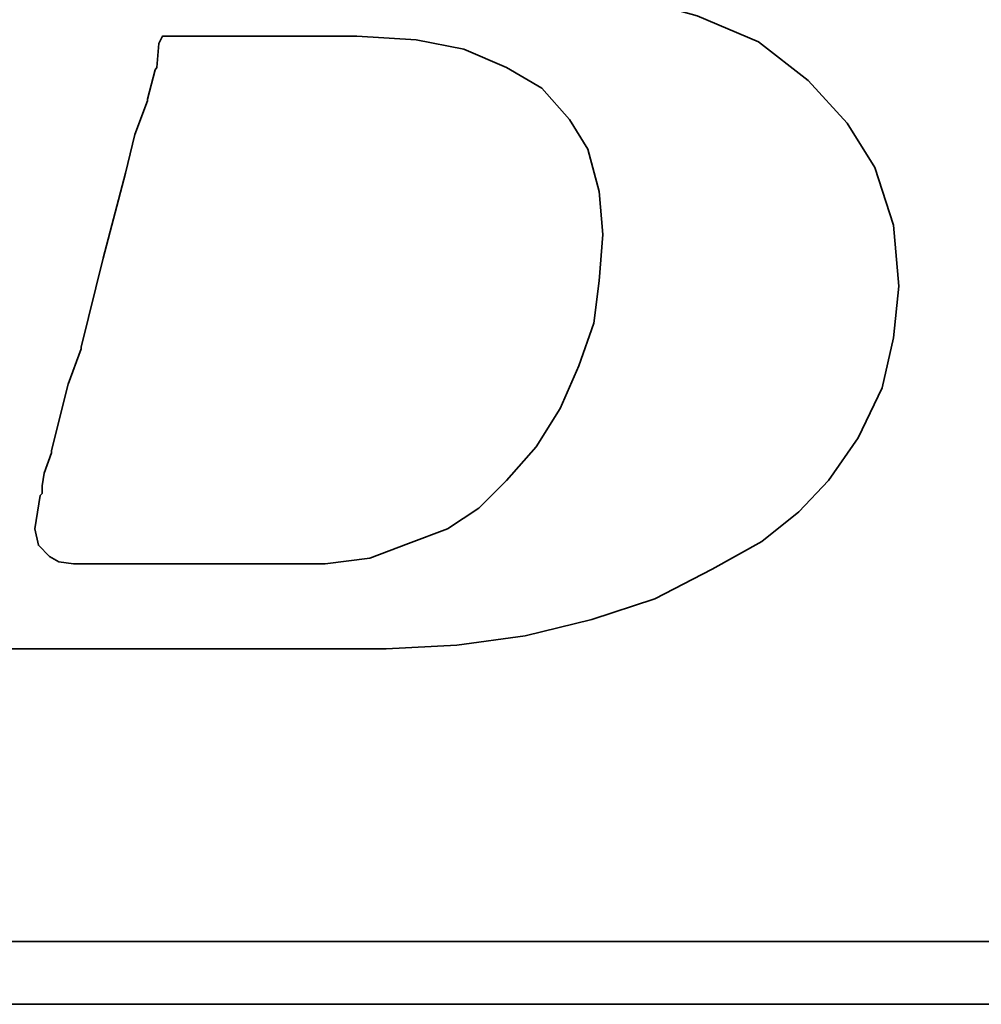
# Model space of a CAD drawing. Header units: inches. Extents: x 1 to 2718, y -666 to 274.
# Tile 26 of 50: x 242.17 to 245.12, y 192.17 to 195.19. Entities that reach past the tile are written whole.
import ezdxf

# ---------------------------------------------------------------- set-up
doc = ezdxf.new("R2010")
doc.units = ezdxf.units.IN
doc.header["$LTSCALE"] = 0.25
doc.layers.add('DIM', color=4, linetype='Continuous')
doc.layers.add('layer 1', color=7, linetype='Continuous')

# ---------------------------------------------------------------- blocks, each defined once
blk = doc.blocks.new('TBI MOTION logo(完整正式版)')
at = {"layer": 'layer 1', "color": 22, "lineweight": 35}
for points, knots in [([(-64.65375, -6.86375), (-64.65375, -6.86375), (-64.84375, -7.29625), (-64.84375, -7.29625), (-64.84375, -7.29625), (-64.84375, -7.29625), (-64.86875, -7.34375), (-64.86875, -7.34375), (-64.86875, -7.34375), (-64.86875, -7.34375), (-64.86875, -7.36875), (-64.86875, -7.36875), (-64.86875, -7.36875), (-64.86875, -7.36875), (-65.15375, -7.65375), (-65.15375, -7.65375), (-65.15375, -7.65375), (-65.15375, -7.65375), (-65.17875, -7.65375), (-65.17875, -7.65375), (-65.17875, -7.65375), (-65.17875, -7.65375), (-65.20375, -7.67875), (-65.20375, -7.67875), (-65.20375, -7.67875), (-65.20375, -7.67875), (-65.58875, -7.87125), (-65.58875, -7.87125), (-65.58875, -7.87125), (-65.58875, -7.87125), (-65.63375, -7.87125), (-65.63375, -7.87125), (-65.63375, -7.87125), (-65.63375, -7.87125), (-65.65875, -7.89375), (-65.65875, -7.89375), (-65.65875, -7.89375), (-65.65875, -7.89375), (-66.09375, -7.94375), (-66.09375, -7.94375), (-66.09375, -7.94375), (-66.09375, -7.94375), (-66.11375, -7.94375), (-66.11375, -7.94375), (-66.11375, -7.94375), (-66.11375, -7.94375), (-66.16375, -7.94375), (-66.16375, -7.94375), (-66.16375, -7.94375), (-66.16375, -7.94375), (-66.30875, -7.94375), (-66.30875, -7.94375), (-66.30875, -7.94375), (-66.30875, -7.94375), (-66.69375, -7.94375), (-66.69375, -7.94375), (-66.69375, -7.94375), (-66.69375, -7.94375), (-67.07375, -7.94375), (-67.07375, -7.94375), (-67.07375, -7.94375), (-67.07375, -7.94375), (-67.12375, -7.94375), (-67.12375, -7.94375), (-67.12375, -7.94375), (-67.12375, -7.94375), (-67.12375, -7.96625), (-67.12375, -7.96625), (-67.12375, -7.96625), (-67.12375, -7.96625), (-67.14875, -7.99125), (-67.14875, -7.99125), (-67.14875, -7.99125), (-67.14875, -7.99125), (-67.24375, -8.34875), (-67.24375, -8.34875), (-67.24375, -8.34875), (-67.24375, -8.34875), (-67.31375, -8.68625), (-67.31375, -8.68625), (-67.31375, -8.68625), (-67.31375, -8.68625), (-67.26875, -8.68625), (-67.26875, -8.68625), (-67.26875, -8.68625), (-67.26875, -8.68625), (-67.07375, -8.68625), (-67.07375, -8.68625), (-67.07375, -8.68625), (-67.07375, -8.68625), (-66.54875, -8.68625), (-66.54875, -8.68625), (-66.54875, -8.68625), (-66.54875, -8.68625), (-65.82625, -8.68625), (-65.82625, -8.68625), (-65.82625, -8.68625), (-65.82625, -8.68625), (-65.01375, -8.68625), (-65.01375, -8.68625), (-65.01375, -8.68625), (-65.01375, -8.68625), (-64.05375, -8.68625), (-64.05375, -8.68625), (-64.05375, -8.68625), (-64.05375, -8.68625), (-62.08375, -8.68625), (-62.08375, -8.68625), (-62.08375, -8.68625), (-62.08375, -8.68625), (-60.06875, -8.68625), (-60.06875, -8.68625), (-60.06875, -8.68625), (-60.06875, -8.68625), (-59.10875, -8.68625), (-59.10875, -8.68625), (-59.10875, -8.68625), (-59.10875, -8.68625), (-58.29375, -8.68625), (-58.29375, -8.68625), (-58.29375, -8.68625), (-58.29375, -8.68625), (-57.57375, -8.68625), (-57.57375, -8.68625), (-57.57375, -8.68625), (-57.57375, -8.68625), (-57.04875, -8.68625), (-57.04875, -8.68625), (-57.04875, -8.68625), (-57.04875, -8.68625), (-56.85375, -8.68625), (-56.85375, -8.68625), (-56.85375, -8.68625), (-56.85375, -8.68625), (-56.70875, -8.68625), (-56.70875, -8.68625), (-56.70875, -8.68625), (-56.70875, -8.68625), (-56.61375, -8.68625), (-56.61375, -8.68625), (-56.61375, -8.68625), (-56.61375, -8.68625), (-56.56875, -8.68625), (-56.56875, -8.68625), (-56.56875, -8.68625), (-56.56875, -8.68625), (-55.65375, -8.63875), (-55.65375, -8.63875), (-55.65375, -8.63875), (-55.65375, -8.63875), (-54.76875, -8.51875), (-54.76875, -8.51875), (-54.76875, -8.51875), (-54.76875, -8.51875), (-53.90375, -8.30375), (-53.90375, -8.30375), (-53.90375, -8.30375), (-53.90375, -8.30375), (-53.08875, -8.03875), (-53.08875, -8.03875), (-53.08875, -8.03875), (-53.08875, -8.03875), (-52.34375, -7.65375), (-52.34375, -7.65375), (-52.34375, -7.65375), (-52.34375, -7.65375), (-51.69875, -7.29625), (-51.69875, -7.29625), (-51.69875, -7.29625), (-51.69875, -7.29625), (-51.21875, -6.91125), (-51.21875, -6.91125), (-51.21875, -6.91125), (-51.21875, -6.91125), (-50.83375, -6.50375), (-50.83375, -6.50375), (-50.83375, -6.50375), (-50.83375, -6.50375), (-50.44875, -5.94875), (-50.44875, -5.94875), (-50.44875, -5.94875), (-50.44875, -5.94875), (-50.13875, -5.30375), (-50.13875, -5.30375), (-50.13875, -5.30375), (-50.13875, -5.30375), (-49.99375, -4.65375), (-49.99375, -4.65375), (-49.99375, -4.65375), (-49.99375, -4.65375), (-49.92375, -3.98375), (-49.92375, -3.98375), (-49.92375, -3.98375), (-49.92375, -3.98375), (-49.99375, -3.19374), (-49.99375, -3.19374), (-49.99375, -3.19374), (-49.99375, -3.19374), (-50.23374, -2.44874), (-50.23374, -2.44874), (-50.23374, -2.44874), (-50.23374, -2.44874), (-50.59375, -1.87374), (-50.59375, -1.87374), (-50.59375, -1.87374), (-50.59375, -1.87374), (-51.09875, -1.31874), (-51.09875, -1.31874), (-51.09875, -1.31874), (-51.09875, -1.31874), (-51.74375, -0.81875), (-51.74375, -0.81875), (-51.74375, -0.81875), (-51.74375, -0.81875), (-52.53875, -0.48125), (-52.53875, -0.48125), (-52.53875, -0.48125), (-52.53875, -0.48125), (-53.47375, -0.21875), (-53.47375, -0.21875), (-53.47375, -0.21875), (-53.47375, -0.21875), (-54.52875, -0.04874), (-54.52875, -0.04874), (-54.52875, -0.04874), (-54.52875, -0.04874), (-55.65375, 0.12125), (-55.65375, 0.12125), (-55.65375, 0.12125), (-55.65375, 0.12125), (-54.50375, 0.28624), (-54.50375, 0.28624), (-54.50375, 0.28624), (-54.50375, 0.28624), (-53.83375, 0.38124), (-53.83375, 0.38124), (-53.83375, 0.38124), (-53.83375, 0.38124), (-53.18375, 0.50125), (-53.18375, 0.50125), (-53.18375, 0.50125), (-53.18375, 0.50125), (-52.55875, 0.66874), (-52.55875, 0.66874), (-52.55875, 0.66874), (-52.55875, 0.66874), (-52.03375, 0.86124), (-52.03375, 0.86124), (-52.03375, 0.86124), (-52.03375, 0.86124), (-51.50374, 1.03124), (-51.50374, 1.03124), (-51.50374, 1.03124), (-51.50374, 1.03124), (-51.09875, 1.27125), (-51.09875, 1.27125), (-51.09875, 1.27125), (-51.09875, 1.27125), (-50.71375, 1.48624), (-50.71375, 1.48624), (-50.71375, 1.48624), (-50.71375, 1.48624), (-50.37625, 1.77625), (-50.37625, 1.77625), (-50.37625, 1.77625), (-50.37625, 1.77625), (-49.82375, 2.37625), (-49.82375, 2.37625), (-49.82375, 2.37625), (-49.82375, 2.37625), (-49.41875, 2.99625), (-49.41875, 2.99625), (-49.41875, 2.99625), (-49.41875, 2.99625), (-49.22375, 3.76625), (-49.22375, 3.76625), (-49.22375, 3.76625), (-49.22375, 3.76625), (-49.15375, 4.50874), (-49.15375, 4.50874), (-49.15375, 4.50874), (-49.15375, 4.50874), (-49.20375, 5.25125), (-49.20375, 5.25125), (-49.20375, 5.25125), (-49.20375, 5.25125), (-49.41875, 5.92625), (-49.41875, 5.92625), (-49.41875, 5.92625), (-49.41875, 5.92625), (-49.77875, 6.47625), (-49.77875, 6.47625), (-49.77875, 6.47625), (-49.77875, 6.47625), (-50.33125, 7.02624), (-50.33125, 7.02624), (-50.33125, 7.02624), (-50.33125, 7.02624), (-51.00125, 7.43625), (-51.00125, 7.43625), (-51.00125, 7.43625), (-51.00125, 7.43625), (-51.79375, 7.72625), (-51.79375, 7.72625), (-51.79375, 7.72625), (-51.79375, 7.72625), (-52.72875, 7.89124), (-52.72875, 7.89124), (-52.72875, 7.89124), (-52.72875, 7.89124), (-53.83375, 7.98625), (-53.83375, 7.98625), (-53.83375, 7.98625), (-53.83375, 7.98625), (-53.92875, 7.98625), (-53.92875, 7.98625), (-53.92875, 7.98625), (-53.92875, 7.98625), (-54.26375, 7.98625), (-54.26375, 7.98625), (-54.26375, 7.98625), (-54.26375, 7.98625), (-54.74375, 7.98625), (-54.74375, 7.98625), (-54.74375, 7.98625), (-54.74375, 7.98625), (-55.36875, 7.98625), (-55.36875, 7.98625), (-55.36875, 7.98625), (-55.36875, 7.98625), (-56.13375, 7.98625), (-56.13375, 7.98625), (-56.13375, 7.98625), (-56.13375, 7.98625), (-56.94875, 7.98625), (-56.94875, 7.98625), (-56.94875, 7.98625), (-56.94875, 7.98625), (-58.77625, 7.98625), (-58.77625, 7.98625), (-58.77625, 7.98625), (-58.77625, 7.98625), (-60.59875, 7.98625), (-60.59875, 7.98625), (-60.59875, 7.98625), (-60.59875, 7.98625), (-61.41375, 7.98625), (-61.41375, 7.98625), (-61.41375, 7.98625), (-61.41375, 7.98625), (-62.17875, 7.98625), (-62.17875, 7.98625), (-62.17875, 7.98625), (-62.17875, 7.98625), (-62.80375, 7.98625), (-62.80375, 7.98625), (-62.80375, 7.98625), (-62.80375, 7.98625), (-63.30625, 7.98625), (-63.30625, 7.98625), (-63.30625, 7.98625), (-63.30625, 7.98625), (-63.57375, 7.98625), (-63.57375, 7.98625), (-63.57375, 7.98625), (-63.57375, 7.98625), (-63.57375, 7.96375), (-63.57375, 7.96375), (-63.57375, 7.96375), (-63.57375, 7.96375), (-63.59875, 7.94125), (-63.59875, 7.94125), (-63.59875, 7.94125), (-63.59875, 7.94125), (-63.69375, 7.55625), (-63.69375, 7.55625), (-63.69375, 7.55625), (-63.69375, 7.55625), (-63.76375, 7.24624), (-63.76375, 7.24624), (-63.76375, 7.24624), (-63.76375, 7.24624), (-63.23875, 7.24624), (-63.23875, 7.24624), (-63.23875, 7.24624), (-63.23875, 7.24624), (-62.75875, 7.24624), (-62.75875, 7.24624), (-62.75875, 7.24624), (-62.75875, 7.24624), (-62.61125, 7.24624), (-62.61125, 7.24624), (-62.61125, 7.24624), (-62.61125, 7.24624), (-62.56625, 7.24624), (-62.56625, 7.24624), (-62.56625, 7.24624), (-62.56625, 7.24624), (-62.22875, 7.24624), (-62.22875, 7.24624), (-62.22875, 7.24624), (-62.22875, 7.24624), (-62.20375, 7.24624), (-62.20375, 7.24624), (-62.20375, 7.24624), (-62.20375, 7.24624), (-62.17875, 7.21875), (-62.17875, 7.21875), (-62.17875, 7.21875), (-62.17875, 7.21875), (-61.96375, 7.17125), (-61.96375, 7.17125), (-61.96375, 7.17125), (-61.96375, 7.17125), (-61.72375, 7.12624), (-61.72375, 7.12624), (-61.72375, 7.12624), (-61.72375, 7.12624), (-61.70375, 7.12624), (-61.70375, 7.12624), (-61.70375, 7.12624), (-61.70375, 7.12624), (-61.55875, 7.07624), (-61.55875, 7.07624), (-61.55875, 7.07624), (-61.55875, 7.07624), (-61.50875, 7.07624), (-61.50875, 7.07624), (-61.50875, 7.07624), (-61.50875, 7.07624), (-61.48375, 7.02624), (-61.48375, 7.02624), (-61.48375, 7.02624), (-61.48375, 7.02624), (-61.31875, 6.83375), (-61.31875, 6.83375), (-61.31875, 6.83375), (-61.31875, 6.83375), (-61.29375, 6.81125), (-61.29375, 6.81125), (-61.29375, 6.81125), (-61.29375, 6.81125), (-61.29375, 6.78625), (-61.29375, 6.78625), (-61.29375, 6.78625), (-61.29375, 6.78625), (-61.19875, 6.50124), (-61.19875, 6.50124), (-61.19875, 6.50124), (-61.19875, 6.50124), (-61.17375, 6.45124), (-61.17375, 6.45124), (-61.17375, 6.45124), (-61.17375, 6.45124), (-61.19875, 6.40625), (-61.19875, 6.40625), (-61.19875, 6.40625), (-61.19875, 6.40625), (-61.26875, 5.99624), (-61.26875, 5.99624), (-61.26875, 5.99624), (-61.26875, 5.99624), (-61.26875, 5.85125), (-61.26875, 5.85125), (-61.26875, 5.85125), (-61.26875, 5.85125), (-61.26875, 5.82625), (-61.26875, 5.82625), (-61.26875, 5.82625), (-61.26875, 5.82625), (-61.29375, 5.80625), (-61.29375, 5.80625), (-61.29375, 5.80625), (-61.29375, 5.80625), (-61.34125, 5.66125), (-61.34125, 5.66125), (-61.34125, 5.66125), (-61.34125, 5.66125), (-61.41375, 5.44625), (-61.41375, 5.44625), (-61.41375, 5.44625), (-61.41375, 5.44625), (-61.48375, 5.15625), (-61.48375, 5.15625), (-61.48375, 5.15625), (-61.48375, 5.15625), (-61.58375, 4.82124), (-61.58375, 4.82124), (-61.58375, 4.82124), (-61.58375, 4.82124), (-61.79875, 4.00375), (-61.79875, 4.00375), (-61.79875, 4.00375), (-61.79875, 4.00375), (-62.05875, 2.99625), (-62.05875, 2.99625), (-62.05875, 2.99625), (-62.05875, 2.99625), (-62.34875, 1.91625), (-62.34875, 1.91625), (-62.34875, 1.91625), (-62.34875, 1.91625), (-62.97375, -0.41124), (-62.97375, -0.41124), (-62.97375, -0.41124), (-62.97375, -0.41124), (-63.59875, -2.75875), (-63.59875, -2.75875), (-63.59875, -2.75875), (-63.59875, -2.75875), (-63.88375, -3.86374), (-63.88375, -3.86374), (-63.88375, -3.86374), (-63.88375, -3.86374), (-64.14875, -4.82374), (-64.14875, -4.82374), (-64.14875, -4.82374), (-64.14875, -4.82374), (-64.36375, -5.64125), (-64.36375, -5.64125), (-64.36375, -5.64125), (-64.36375, -5.64125), (-64.43625, -5.97625), (-64.43625, -5.97625), (-64.43625, -5.97625), (-64.43625, -5.97625), (-64.50875, -6.28625), (-64.50875, -6.28625), (-64.50875, -6.28625), (-64.50875, -6.28625), (-64.50875, -6.30875), (-64.50875, -6.30875), (-64.50875, -6.30875), (-64.50875, -6.30875), (-64.57875, -6.50375), (-64.57875, -6.50375), (-64.57875, -6.50375), (-64.57875, -6.50375), (-64.62875, -6.69625), (-64.62875, -6.69625), (-64.62875, -6.69625), (-64.62875, -6.69625), (-64.62875, -6.76875), (-64.62875, -6.76875), (-64.62875, -6.76875), (-64.62875, -6.76875), (-64.62875, -6.81375), (-64.62875, -6.81375), (-64.62875, -6.81375), (-64.62875, -6.81375), (-64.62875, -6.83875), (-64.62875, -6.83875), (-64.62875, -6.83875), (-64.62875, -6.83875), (-64.65375, -6.86375), (-64.65375, -6.86375)], [0, 0, 0, 0, 0.00719424, 0.00719424, 0.00719424, 0.00719424, 0.01438849, 0.01438849, 0.01438849, 0.01438849, 0.02158273, 0.02158273, 0.02158273, 0.02158273, 0.02877698, 0.02877698, 0.02877698, 0.02877698, 0.03597122, 0.03597122, 0.03597122, 0.03597122, 0.04316547, 0.04316547, 0.04316547, 0.04316547, 0.05035971, 0.05035971, 0.05035971, 0.05035971, 0.05755396, 0.05755396, 0.05755396, 0.05755396, 0.0647482, 0.0647482, 0.0647482, 0.0647482, 0.07194245, 0.07194245, 0.07194245, 0.07194245, 0.07913669, 0.07913669, 0.07913669, 0.07913669, 0.08633094, 0.08633094, 0.08633094, 0.08633094, 0.09352518, 0.09352518, 0.09352518, 0.09352518, 0.10071942, 0.10071942, 0.10071942, 0.10071942, 0.10791367, 0.10791367, 0.10791367, 0.10791367, 0.11510791, 0.11510791, 0.11510791, 0.11510791, 0.12230216, 0.12230216, 0.12230216, 0.12230216, 0.1294964, 0.1294964, 0.1294964, 0.1294964, 0.13669065, 0.13669065, 0.13669065, 0.13669065, 0.14388489, 0.14388489, 0.14388489, 0.14388489, 0.15107914, 0.15107914, 0.15107914, 0.15107914, 0.15827338, 0.15827338, 0.15827338, 0.15827338, 0.16546763, 0.16546763, 0.16546763, 0.16546763, 0.17266187, 0.17266187, 0.17266187, 0.17266187, 0.17985612, 0.17985612, 0.17985612, 0.17985612, 0.18705036, 0.18705036, 0.18705036, 0.18705036, 0.1942446, 0.1942446, 0.1942446, 0.1942446, 0.20143885, 0.20143885, 0.20143885, 0.20143885, 0.20863309, 0.20863309, 0.20863309, 0.20863309, 0.21582734, 0.21582734, 0.21582734, 0.21582734, 0.22302158, 0.22302158, 0.22302158, 0.22302158, 0.23021583, 0.23021583, 0.23021583, 0.23021583, 0.23741007, 0.23741007, 0.23741007, 0.23741007, 0.24460432, 0.24460432, 0.24460432, 0.24460432, 0.25179856, 0.25179856, 0.25179856, 0.25179856, 0.25899281, 0.25899281, 0.25899281, 0.25899281, 0.26618705, 0.26618705, 0.26618705, 0.26618705, 0.27338129, 0.27338129, 0.27338129, 0.27338129, 0.28057554, 0.28057554, 0.28057554, 0.28057554, 0.28776978, 0.28776978, 0.28776978, 0.28776978, 0.29496403, 0.29496403, 0.29496403, 0.29496403, 0.30215827, 0.30215827, 0.30215827, 0.30215827, 0.30935252, 0.30935252, 0.30935252, 0.30935252, 0.31654676, 0.31654676, 0.31654676, 0.31654676, 0.32374101, 0.32374101, 0.32374101, 0.32374101, 0.33093525, 0.33093525, 0.33093525, 0.33093525, 0.3381295, 0.3381295, 0.3381295, 0.3381295, 0.34532374, 0.34532374, 0.34532374, 0.34532374, 0.35251799, 0.35251799, 0.35251799, 0.35251799, 0.35971223, 0.35971223, 0.35971223, 0.35971223, 0.36690647, 0.36690647, 0.36690647, 0.36690647, 0.37410072, 0.37410072, 0.37410072, 0.37410072, 0.38129496, 0.38129496, 0.38129496, 0.38129496, 0.38848921, 0.38848921, 0.38848921, 0.38848921, 0.39568345, 0.39568345, 0.39568345, 0.39568345, 0.4028777, 0.4028777, 0.4028777, 0.4028777, 0.41007194, 0.41007194, 0.41007194, 0.41007194, 0.41726619, 0.41726619, 0.41726619, 0.41726619, 0.42446043, 0.42446043, 0.42446043, 0.42446043, 0.43165468, 0.43165468, 0.43165468, 0.43165468, 0.43884892, 0.43884892, 0.43884892, 0.43884892, 0.44604317, 0.44604317, 0.44604317, 0.44604317, 0.45323741, 0.45323741, 0.45323741, 0.45323741, 0.46043165, 0.46043165, 0.46043165, 0.46043165, 0.4676259, 0.4676259, 0.4676259, 0.4676259, 0.47482014, 0.47482014, 0.47482014, 0.47482014, 0.48201439, 0.48201439, 0.48201439, 0.48201439, 0.48920863, 0.48920863, 0.48920863, 0.48920863, 0.49640288, 0.49640288, 0.49640288, 0.49640288, 0.50359712, 0.50359712, 0.50359712, 0.50359712, 0.51079137, 0.51079137, 0.51079137, 0.51079137, 0.51798561, 0.51798561, 0.51798561, 0.51798561, 0.52517986, 0.52517986, 0.52517986, 0.52517986, 0.5323741, 0.5323741, 0.5323741, 0.5323741, 0.53956835, 0.53956835, 0.53956835, 0.53956835, 0.54676259, 0.54676259, 0.54676259, 0.54676259, 0.55395683, 0.55395683, 0.55395683, 0.55395683, 0.56115108, 0.56115108, 0.56115108, 0.56115108, 0.56834532, 0.56834532, 0.56834532, 0.56834532, 0.57553957, 0.57553957, 0.57553957, 0.57553957, 0.58273381, 0.58273381, 0.58273381, 0.58273381, 0.58992806, 0.58992806, 0.58992806, 0.58992806, 0.5971223, 0.5971223, 0.5971223, 0.5971223, 0.60431655, 0.60431655, 0.60431655, 0.60431655, 0.61151079, 0.61151079, 0.61151079, 0.61151079, 0.61870504, 0.61870504, 0.61870504, 0.61870504, 0.62589928, 0.62589928, 0.62589928, 0.62589928, 0.63309353, 0.63309353, 0.63309353, 0.63309353, 0.64028777, 0.64028777, 0.64028777, 0.64028777, 0.64748201, 0.64748201, 0.64748201, 0.64748201, 0.65467626, 0.65467626, 0.65467626, 0.65467626, 0.6618705, 0.6618705, 0.6618705, 0.6618705, 0.66906475, 0.66906475, 0.66906475, 0.66906475, 0.67625899, 0.67625899, 0.67625899, 0.67625899, 0.68345324, 0.68345324, 0.68345324, 0.68345324, 0.69064748, 0.69064748, 0.69064748, 0.69064748, 0.69784173, 0.69784173, 0.69784173, 0.69784173, 0.70503597, 0.70503597, 0.70503597, 0.70503597, 0.71223022, 0.71223022, 0.71223022, 0.71223022, 0.71942446, 0.71942446, 0.71942446, 0.71942446, 0.72661871, 0.72661871, 0.72661871, 0.72661871, 0.73381295, 0.73381295, 0.73381295, 0.73381295, 0.74100719, 0.74100719, 0.74100719, 0.74100719, 0.74820144, 0.74820144, 0.74820144, 0.74820144, 0.75539568, 0.75539568, 0.75539568, 0.75539568, 0.76258993, 0.76258993, 0.76258993, 0.76258993, 0.76978417, 0.76978417, 0.76978417, 0.76978417, 0.77697842, 0.77697842, 0.77697842, 0.77697842, 0.78417266, 0.78417266, 0.78417266, 0.78417266, 0.79136691, 0.79136691, 0.79136691, 0.79136691, 0.79856115, 0.79856115, 0.79856115, 0.79856115, 0.8057554, 0.8057554, 0.8057554, 0.8057554, 0.81294964, 0.81294964, 0.81294964, 0.81294964, 0.82014388, 0.82014388, 0.82014388, 0.82014388, 0.82733813, 0.82733813, 0.82733813, 0.82733813, 0.83453237, 0.83453237, 0.83453237, 0.83453237, 0.84172662, 0.84172662, 0.84172662, 0.84172662, 0.84892086, 0.84892086, 0.84892086, 0.84892086, 0.85611511, 0.85611511, 0.85611511, 0.85611511, 0.86330935, 0.86330935, 0.86330935, 0.86330935, 0.8705036, 0.8705036, 0.8705036, 0.8705036, 0.87769784, 0.87769784, 0.87769784, 0.87769784, 0.88489209, 0.88489209, 0.88489209, 0.88489209, 0.89208633, 0.89208633, 0.89208633, 0.89208633, 0.89928058, 0.89928058, 0.89928058, 0.89928058, 0.90647482, 0.90647482, 0.90647482, 0.90647482, 0.91366906, 0.91366906, 0.91366906, 0.91366906, 0.92086331, 0.92086331, 0.92086331, 0.92086331, 0.92805755, 0.92805755, 0.92805755, 0.92805755, 0.9352518, 0.9352518, 0.9352518, 0.9352518, 0.94244604, 0.94244604, 0.94244604, 0.94244604, 0.94964029, 0.94964029, 0.94964029, 0.94964029, 0.95683453, 0.95683453, 0.95683453, 0.95683453, 0.96402878, 0.96402878, 0.96402878, 0.96402878, 0.97122302, 0.97122302, 0.97122302, 0.97122302, 0.97841727, 0.97841727, 0.97841727, 0.97841727, 0.98561151, 0.98561151, 0.98561151, 0.98561151, 0.99280576, 0.99280576, 0.99280576, 0.99280576, 1, 1, 1, 1]), ([(-61.03125, -6.57375), (-61.03125, -6.57375), (-61.03125, -6.67125), (-61.03125, -6.67125), (-61.03125, -6.67125), (-61.03125, -6.67125), (-61.05375, -6.69625), (-61.05375, -6.69625), (-61.05375, -6.69625), (-61.05375, -6.69625), (-61.12375, -7.12875), (-61.12375, -7.12875), (-61.12375, -7.12875), (-61.12375, -7.12875), (-61.07875, -7.34375), (-61.07875, -7.34375), (-61.07875, -7.34375), (-61.07875, -7.34375), (-60.93375, -7.48875), (-60.93375, -7.48875), (-60.93375, -7.48875), (-60.93375, -7.48875), (-60.81375, -7.55625), (-60.81375, -7.55625), (-60.81375, -7.55625), (-60.81375, -7.55625), (-60.62375, -7.58375), (-60.62375, -7.58375), (-60.62375, -7.58375), (-60.62375, -7.58375), (-60.30875, -7.58375), (-60.30875, -7.58375), (-60.30875, -7.58375), (-60.30875, -7.58375), (-59.97375, -7.58375), (-59.97375, -7.58375), (-59.97375, -7.58375), (-59.97375, -7.58375), (-59.87875, -7.58375), (-59.87875, -7.58375), (-59.87875, -7.58375), (-59.87875, -7.58375), (-59.63625, -7.58375), (-59.63625, -7.58375), (-59.63625, -7.58375), (-59.63625, -7.58375), (-58.96875, -7.58375), (-58.96875, -7.58375), (-58.96875, -7.58375), (-58.96875, -7.58375), (-58.29375, -7.58375), (-58.29375, -7.58375), (-58.29375, -7.58375), (-58.29375, -7.58375), (-58.05375, -7.58375), (-58.05375, -7.58375), (-58.05375, -7.58375), (-58.05375, -7.58375), (-57.98375, -7.58375), (-57.98375, -7.58375), (-57.98375, -7.58375), (-57.98375, -7.58375), (-57.35875, -7.58375), (-57.35875, -7.58375), (-57.35875, -7.58375), (-57.35875, -7.58375), (-56.78375, -7.50875), (-56.78375, -7.50875), (-56.78375, -7.50875), (-56.78375, -7.50875), (-56.27875, -7.31875), (-56.27875, -7.31875), (-56.27875, -7.31875), (-56.27875, -7.31875), (-55.77375, -7.12875), (-55.77375, -7.12875), (-55.77375, -7.12875), (-55.77375, -7.12875), (-55.36875, -6.86375), (-55.36875, -6.86375), (-55.36875, -6.86375), (-55.36875, -6.86375), (-55.00875, -6.50375), (-55.00875, -6.50375), (-55.00875, -6.50375), (-55.00875, -6.50375), (-54.62375, -6.06875), (-54.62375, -6.06875), (-54.62375, -6.06875), (-54.62375, -6.06875), (-54.31375, -5.56875), (-54.31375, -5.56875), (-54.31375, -5.56875), (-54.31375, -5.56875), (-54.07375, -5.01625), (-54.07375, -5.01625), (-54.07375, -5.01625), (-54.07375, -5.01625), (-53.87875, -4.46374), (-53.87875, -4.46374), (-53.87875, -4.46374), (-53.87875, -4.46374), (-53.80875, -3.91375), (-53.80875, -3.91375), (-53.80875, -3.91375), (-53.80875, -3.91375), (-53.75875, -3.31375), (-53.75875, -3.31375), (-53.75875, -3.31375), (-53.75875, -3.31375), (-53.80875, -2.75875), (-53.80875, -2.75875), (-53.80875, -2.75875), (-53.80875, -2.75875), (-53.95375, -2.20875), (-53.95375, -2.20875), (-53.95375, -2.20875), (-53.95375, -2.20875), (-54.19375, -1.82625), (-54.19375, -1.82625), (-54.19375, -1.82625), (-54.19375, -1.82625), (-54.55375, -1.41875), (-54.55375, -1.41875), (-54.55375, -1.41875), (-54.55375, -1.41875), (-55.00875, -1.15125), (-55.00875, -1.15125), (-55.00875, -1.15125), (-55.00875, -1.15125), (-55.56125, -0.91375), (-55.56125, -0.91375), (-55.56125, -0.91375), (-55.56125, -0.91375), (-56.18125, -0.79375), (-56.18125, -0.79375), (-56.18125, -0.79375), (-56.18125, -0.79375), (-56.94875, -0.74374), (-56.94875, -0.74374), (-56.94875, -0.74374), (-56.94875, -0.74374), (-56.99875, -0.74374), (-56.99875, -0.74374), (-56.99875, -0.74374), (-56.99875, -0.74374), (-57.09375, -0.74374), (-57.09375, -0.74374), (-57.09375, -0.74374), (-57.09375, -0.74374), (-57.38375, -0.74374), (-57.38375, -0.74374), (-57.38375, -0.74374), (-57.38375, -0.74374), (-57.76875, -0.74374), (-57.76875, -0.74374), (-57.76875, -0.74374), (-57.76875, -0.74374), (-58.24625, -0.74374), (-58.24625, -0.74374), (-58.24625, -0.74374), (-58.24625, -0.74374), (-58.72875, -0.74374), (-58.72875, -0.74374), (-58.72875, -0.74374), (-58.72875, -0.74374), (-59.20875, -0.74374), (-59.20875, -0.74374), (-59.20875, -0.74374), (-59.20875, -0.74374), (-59.46875, -0.74374), (-59.46875, -0.74374), (-59.46875, -0.74374), (-59.46875, -0.74374), (-59.51625, -0.83875), (-59.51625, -0.83875), (-59.51625, -0.83875), (-59.51625, -0.83875), (-59.54375, -1.15125), (-59.54375, -1.15125), (-59.54375, -1.15125), (-59.54375, -1.15125), (-59.56375, -1.17874), (-59.56375, -1.17874), (-59.56375, -1.17874), (-59.56375, -1.17874), (-59.66375, -1.55875), (-59.66375, -1.55875), (-59.66375, -1.55875), (-59.66375, -1.55875), (-59.66375, -1.58375), (-59.66375, -1.58375), (-59.66375, -1.58375), (-59.66375, -1.58375), (-59.82875, -2.01874), (-59.82875, -2.01874), (-59.82875, -2.01874), (-59.82875, -2.01874), (-59.94875, -2.52125), (-59.94875, -2.52125), (-59.94875, -2.52125), (-59.94875, -2.52125), (-60.23875, -3.62375), (-60.23875, -3.62375), (-60.23875, -3.62375), (-60.23875, -3.62375), (-60.52375, -4.77624), (-60.52375, -4.77624), (-60.52375, -4.77624), (-60.52375, -4.77624), (-60.52375, -4.79874), (-60.52375, -4.79874), (-60.52375, -4.79874), (-60.52375, -4.79874), (-60.69125, -5.25375), (-60.69125, -5.25375), (-60.69125, -5.25375), (-60.69125, -5.25375), (-60.81375, -5.73625), (-60.81375, -5.73625), (-60.81375, -5.73625), (-60.81375, -5.73625), (-60.90875, -6.11875), (-60.90875, -6.11875), (-60.90875, -6.11875), (-60.90875, -6.11875), (-60.90875, -6.14375), (-60.90875, -6.14375), (-60.90875, -6.14375), (-60.90875, -6.14375), (-61.00375, -6.40875), (-61.00375, -6.40875), (-61.00375, -6.40875), (-61.00375, -6.40875), (-61.03125, -6.57375), (-61.03125, -6.57375)], [0, 0, 0, 0, 0.01694915, 0.01694915, 0.01694915, 0.01694915, 0.03389831, 0.03389831, 0.03389831, 0.03389831, 0.05084746, 0.05084746, 0.05084746, 0.05084746, 0.06779661, 0.06779661, 0.06779661, 0.06779661, 0.08474576, 0.08474576, 0.08474576, 0.08474576, 0.10169492, 0.10169492, 0.10169492, 0.10169492, 0.11864407, 0.11864407, 0.11864407, 0.11864407, 0.13559322, 0.13559322, 0.13559322, 0.13559322, 0.15254237, 0.15254237, 0.15254237, 0.15254237, 0.16949153, 0.16949153, 0.16949153, 0.16949153, 0.18644068, 0.18644068, 0.18644068, 0.18644068, 0.20338983, 0.20338983, 0.20338983, 0.20338983, 0.22033898, 0.22033898, 0.22033898, 0.22033898, 0.23728814, 0.23728814, 0.23728814, 0.23728814, 0.25423729, 0.25423729, 0.25423729, 0.25423729, 0.27118644, 0.27118644, 0.27118644, 0.27118644, 0.28813559, 0.28813559, 0.28813559, 0.28813559, 0.30508475, 0.30508475, 0.30508475, 0.30508475, 0.3220339, 0.3220339, 0.3220339, 0.3220339, 0.33898305, 0.33898305, 0.33898305, 0.33898305, 0.3559322, 0.3559322, 0.3559322, 0.3559322, 0.37288136, 0.37288136, 0.37288136, 0.37288136, 0.38983051, 0.38983051, 0.38983051, 0.38983051, 0.40677966, 0.40677966, 0.40677966, 0.40677966, 0.42372881, 0.42372881, 0.42372881, 0.42372881, 0.44067797, 0.44067797, 0.44067797, 0.44067797, 0.45762712, 0.45762712, 0.45762712, 0.45762712, 0.47457627, 0.47457627, 0.47457627, 0.47457627, 0.49152542, 0.49152542, 0.49152542, 0.49152542, 0.50847458, 0.50847458, 0.50847458, 0.50847458, 0.52542373, 0.52542373, 0.52542373, 0.52542373, 0.54237288, 0.54237288, 0.54237288, 0.54237288, 0.55932203, 0.55932203, 0.55932203, 0.55932203, 0.57627119, 0.57627119, 0.57627119, 0.57627119, 0.59322034, 0.59322034, 0.59322034, 0.59322034, 0.61016949, 0.61016949, 0.61016949, 0.61016949, 0.62711864, 0.62711864, 0.62711864, 0.62711864, 0.6440678, 0.6440678, 0.6440678, 0.6440678, 0.66101695, 0.66101695, 0.66101695, 0.66101695, 0.6779661, 0.6779661, 0.6779661, 0.6779661, 0.69491525, 0.69491525, 0.69491525, 0.69491525, 0.71186441, 0.71186441, 0.71186441, 0.71186441, 0.72881356, 0.72881356, 0.72881356, 0.72881356, 0.74576271, 0.74576271, 0.74576271, 0.74576271, 0.76271186, 0.76271186, 0.76271186, 0.76271186, 0.77966102, 0.77966102, 0.77966102, 0.77966102, 0.79661017, 0.79661017, 0.79661017, 0.79661017, 0.81355932, 0.81355932, 0.81355932, 0.81355932, 0.83050847, 0.83050847, 0.83050847, 0.83050847, 0.84745763, 0.84745763, 0.84745763, 0.84745763, 0.86440678, 0.86440678, 0.86440678, 0.86440678, 0.88135593, 0.88135593, 0.88135593, 0.88135593, 0.89830508, 0.89830508, 0.89830508, 0.89830508, 0.91525424, 0.91525424, 0.91525424, 0.91525424, 0.93220339, 0.93220339, 0.93220339, 0.93220339, 0.94915254, 0.94915254, 0.94915254, 0.94915254, 0.96610169, 0.96610169, 0.96610169, 0.96610169, 0.98305085, 0.98305085, 0.98305085, 0.98305085, 1, 1, 1, 1]), ([(75.90875, -9.47875), (75.90875, -9.47875), (75.90875, -12.28625), (75.90875, -12.28625), (75.90875, -12.28625), (75.90875, -12.28625), (75.90875, -12.47875), (75.90875, -12.47875), (75.90875, -12.47875), (75.90875, -12.47875), (75.71625, -12.47875), (75.71625, -12.47875), (75.71625, -12.47875), (75.71625, -12.47875), (-88.32875, -12.47875), (-88.32875, -12.47875), (-88.32875, -12.47875), (-88.32875, -12.47875), (-88.32875, -13.29375), (-88.32875, -13.29375), (-88.32875, -13.29375), (-88.32875, -13.29375), (82.89125, -13.29375), (82.89125, -13.29375), (82.89125, -13.29375), (82.89125, -13.29375), (75.90875, -9.47875), (75.90875, -9.47875)], [0, 0, 0, 0, 0.14285714, 0.14285714, 0.14285714, 0.14285714, 0.28571429, 0.28571429, 0.28571429, 0.28571429, 0.42857143, 0.42857143, 0.42857143, 0.42857143, 0.57142857, 0.57142857, 0.57142857, 0.57142857, 0.71428571, 0.71428571, 0.71428571, 0.71428571, 0.85714286, 0.85714286, 0.85714286, 0.85714286, 1, 1, 1, 1])]:
    blk.add_open_spline(points, degree=3, knots=knots, dxfattribs=at)

msp = doc.modelspace()

# ---------------------------------------------------------------- block references
at = {"layer": 'DIM', "color": 7, "xscale": 0.236489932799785, "yscale": 0.236489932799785, "zscale": 0.236489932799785}
msp.add_blockref('TBI MOTION logo(完整正式版)', (256.6751, 195.3133), dxfattribs=at)

doc.saveas('drawing.dxf')
